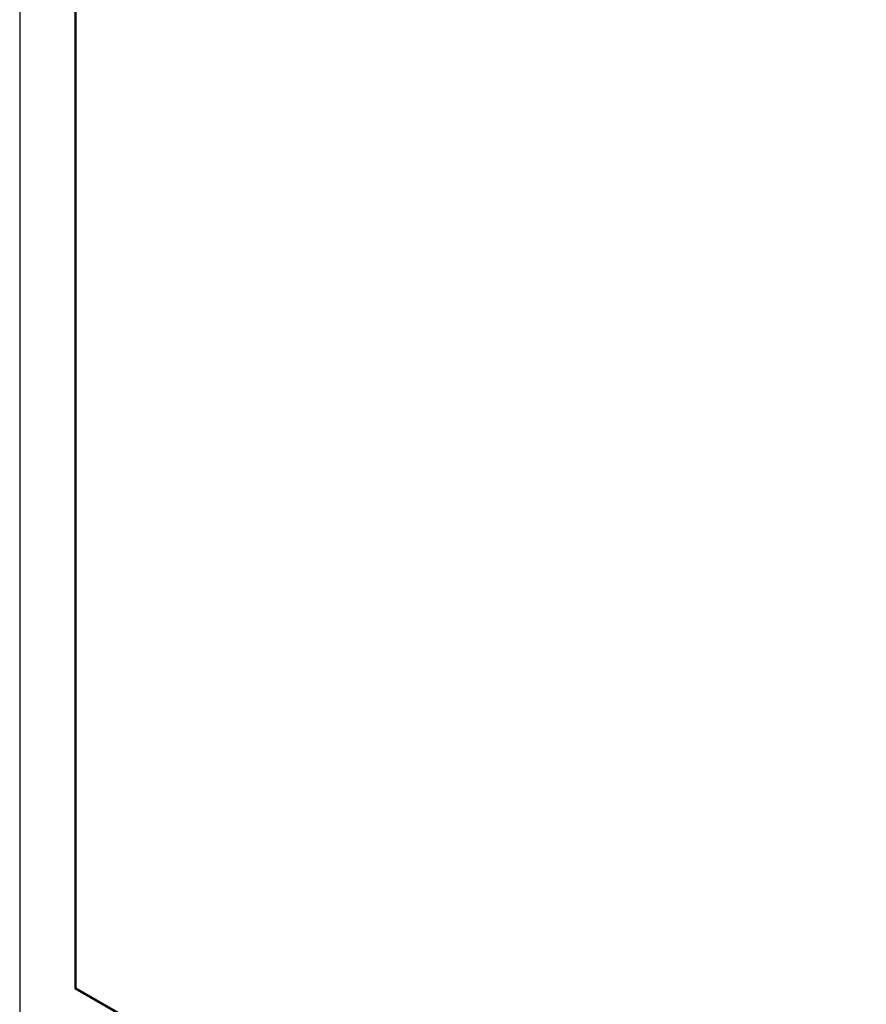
# Model space of a CAD drawing. Header units: millimetres. Extents: x 15 to 415, y 5 to 292.
# Tile 7 of 11: x 314 to 339, y 187 to 216. Entities that reach past the tile are written whole.
import ezdxf

# ---------------------------------------------------------------- set-up
doc = ezdxf.new("R2010")
doc.units = ezdxf.units.MM

msp = doc.modelspace()

# ---------------------------------------------------------------- linework, layer by layer
at = {"color": 7, "linetype": 'Continuous', "lineweight": 25}
for p, q in [((313.962, 273.4301), (313.962, 186.2643)), ((315.606, 270.5825), (315.606, 187.2137)), ((315.6413, 270.5213), (315.6413, 187.2341)), ((315.6413, 187.2341), (315.606, 187.2137)), ((315.606, 187.2137), (387.8016, 145.5361)), ((315.6413, 187.2341), (315.6413, 187.2341)), ((315.6413, 187.2341), (387.7662, 145.5973))]:
    msp.add_line(p, q, dxfattribs=at)

doc.saveas('drawing.dxf')
